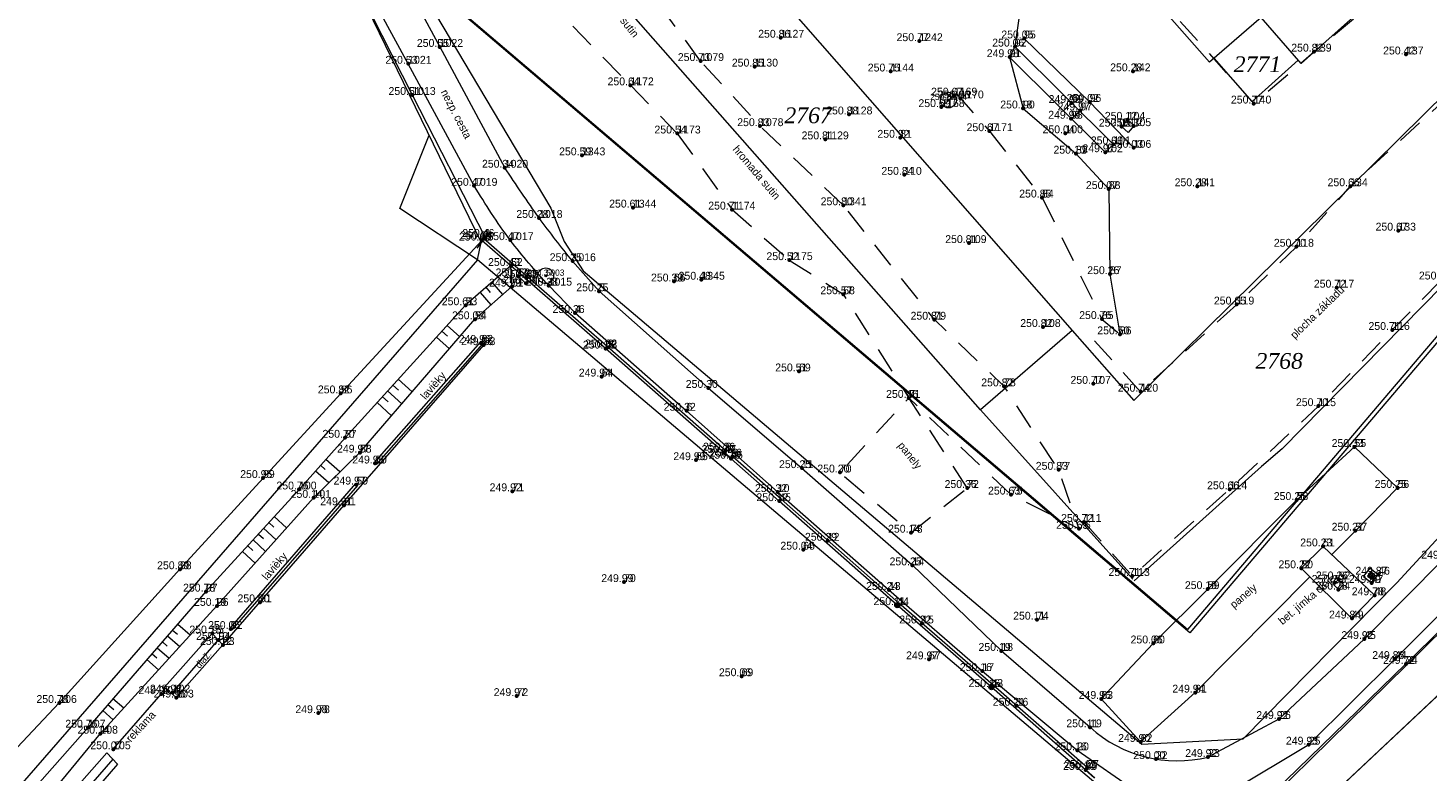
# Model space of a CAD drawing. Header units: metres. Extents: x -610187 to -609588, y -1142834 to -1142325.
# Tile 4 of 10: x -610119 to -609985, y -1142732 to -1142661. Entities that reach past the tile are written whole.
import ezdxf
from ezdxf.enums import TextEntityAlignment as Align

# ---------------------------------------------------------------- set-up
doc = ezdxf.new("R2010")
doc.units = ezdxf.units.M
doc.header["$MEASUREMENT"] = 0
doc.linetypes.add('DGN Style 2', pattern=[4.11183, 2.467098, -1.644732])
doc.layers.add('0_KATASTRÁLNÍ MAPA - PŘEKRESLENÁ_Pero_č.__22', color=7, linetype='Continuous', lineweight=40, true_color=0x730099)
doc.layers.add('0_KATASTRÁLNÍ MAPA - PŘEKRESLENÁ_Pero_č.__32', color=7, linetype='Continuous', lineweight=13, true_color=0x00a8e8)
for name, color, linetype, lineweight in [('0_NÁVRH_tenká_Pero_č.__12', 12, 'Continuous', 15), ('Kresby a obrázky.2D_Pero_č.__7', 7, 'Continuous', 13), ('Vrstva 10', 7, 'Continuous', 0), ('Vrstva 11', 7, 'Continuous', 0), ('Vrstva 12', 7, 'Continuous', 0), ('Vrstva 13', 7, 'Continuous', 0), ('Vrstva 14', 7, 'Continuous', 0), ('Vrstva 15', 7, 'Continuous', 0), ('Vrstva 21', 7, 'Continuous', 0), ('Vrstva 22', 7, 'Continuous', 0), ('Vrstva 23', 7, 'Continuous', 0), ('Vrstva 24', 7, 'Continuous', 0), ('Vrstva 25', 7, 'Continuous', 0), ('Vrstva 40', 7, 'Continuous', 0), ('Vrstva 41', 7, 'Continuous', 0), ('Vrstva 42', 7, 'Continuous', 0), ('Vrstva 5', 7, 'Continuous', 0), ('Vrstva 6', 7, 'Continuous', 0), ('Vrstva 7', 7, 'Continuous', 0), ('Vrstva 8', 7, 'Continuous', 0), ('Vrstva 9', 7, 'Continuous', 0)]:
    doc.layers.add(name, color=color, linetype=linetype, lineweight=lineweight)
doc.styles.add('GENERATED_STYLE_2', font='ANTQUAI.TTF')
doc.styles.add('Style-CS_WORKING', font='CS_WORKING.shx')
doc.styles.add('Style-WORKING', font='WORKING.shx')
doc.styles.add('Styledgn001', font='dgn001.shx')
doc.styles.add('Styledgn003', font='dgn003.shx')
doc.linetypes.add('2.123  PL VP', pattern='A,2.5,[7,dgnlstyle-situace.shx,S=0.005619,R=0,X=0,Y=0],2.5', length=5)
doc.linetypes.add('2.163 PLZ VP', pattern='A,2.5,[1,dgnlstyle-situace.shx,S=0.005556,R=0,X=0,Y=0],2.5', length=5)
doc.linetypes.add('ZA VP', pattern='A,2.5,[10,dgnlstyle-situace.shx,S=0.001984,R=0,X=0,Y=0],2.5', length=5)

# ---------------------------------------------------------------- blocks, each defined once
blk = doc.blocks.new('SLP')
at = {"layer": 'Vrstva 25', "color": 32, "linetype": 'Continuous', "lineweight": 0, "flags": 128}
for points in [[(-0.25, -0.25), (0.25, -0.25), (0.25, 0.25), (-0.25, 0.25), (-0.25, -0.25)], [(-0.15, -0.15), (0.15, -0.15), (0.15, 0.15), (-0.15, 0.15), (-0.15, -0.15)], [(-0.05, -0.05), (0.05, -0.05), (0.05, 0.05), (-0.05, 0.05), (-0.05, -0.05)]]:
    blk.add_lwpolyline(points, close=True, dxfattribs=at)
blk = doc.blocks.new('6.01A')
at = {"layer": 'Vrstva 25', "color": 12, "linetype": 'Continuous', "lineweight": 0}
for radius in [0.25, 0.2, 0.15, 0.1, 0.05]:
    blk.add_circle((0, 0), radius, dxfattribs=at)
blk = doc.blocks.new('1.014')
at = {"layer": 'Vrstva 21', "linetype": 'Continuous'}
h = blk.add_hatch(color=7, dxfattribs=at)
edge = h.paths.add_edge_path()
edge.add_arc((0, 0), 0.1, 0, 360)
at = {"layer": 'Vrstva 21', "color": 7, "linetype": 'Continuous', "lineweight": 0}
for radius in [0.75, 0.1]:
    blk.add_circle((0, 0), radius, dxfattribs=at)
blk = doc.blocks.new('1.015')
at = {"layer": 'Vrstva 21', "linetype": 'Continuous'}
h = blk.add_hatch(color=7, dxfattribs=at)
edge = h.paths.add_edge_path()
edge.add_arc((0, 0), 0.1, 0, 360)
at = {"layer": 'Vrstva 21', "color": 7, "linetype": 'Continuous', "lineweight": 0}
for radius in [0.75, 0.1]:
    blk.add_circle((0, 0), radius, dxfattribs=at)

msp = doc.modelspace()

# ---------------------------------------------------------------- linework, layer by layer
at = {"layer": '0_KATASTRÁLNÍ MAPA - PŘEKRESLENÁ_Pero_č.__32', "linetype": 'Continuous', "flags": 128}
for points in [[(-610076.27, -1142683.18), (-610075.91, -1142681.49), (-610098.19, -1142635.71), (-610105.74, -1142622.96), (-610136.29, -1142571.02)], [(-610105.74, -1142622.96), (-610100.59, -1142619.24), (-610098.73, -1142617.9), (-610087.91, -1142609.91), (-610084.91, -1142607.73), (-610069.13, -1142616.54), (-610039.9, -1142593.46), (-610029.16, -1142593.95), (-610014.8, -1142609.13), (-610008.06, -1142601.6), (-610000.07, -1142611.23), (-609969.13, -1142650.25), (-609971.36, -1142652.35), (-609967.92, -1142657.12), (-609968.51, -1142681.4), (-609968.38, -1142685.54), (-609968.8, -1142694.36), (-609970.01, -1142704.8), (-609978.4, -1142712.97), (-610003.93, -1142738.05), (-610007.41, -1142741.51)], [(-610100.59, -1142619.24), (-610098.99, -1142623.01), (-610093.07, -1142635.25), (-610080.27, -1142659.71), (-610069.28, -1142678.25), (-610067.99, -1142681.44), (-610066.16, -1142684.26), (-610012.8, -1142729.47), (-610003.11, -1142728.96)], [(-610013.66, -1142713.7), (-610028.2, -1142697.52), (-610072.98, -1142646.7), (-610078.01, -1142651.14), (-610087.73, -1142640.06), (-610074.2, -1142627.71), (-610073.54, -1142628.48), (-610072.93, -1142627.95), (-610070.37, -1142630.91), (-610070.85, -1142631.33), (-610019.47, -1142689.95), (-610028.2, -1142697.52)], [(-609995.51, -1142654.9), (-609991.69, -1142659.18), (-609997.58, -1142664.43), (-610001.41, -1142660.03)], [(-609997.85, -1142664.12), (-610002.25, -1142668.08), (-610005.88, -1142663.92)], [(-610019.47, -1142689.95), (-610013.56, -1142696.62), (-609983.63, -1142667.11), (-609974.5, -1142675.94), (-609999.4, -1142701.25), (-610001.37, -1142702.93), (-610013.53, -1142713.85)], [(-610076.27, -1142683.18), (-610083.69, -1142678.28), (-610080.88, -1142671.27)], [(-610003.11, -1142728.96), (-609988.42, -1142714.06), (-609971.33, -1142695.48), (-609968.51, -1142681.4)], [(-610145.41, -1142766.98), (-610143.69, -1142771.46), (-610135.81, -1142778.13), (-610142.29, -1142787.37), (-610104.77, -1142810.07), (-610080.94, -1142821.83), (-610019.89, -1142750.07), (-610017.47, -1142752.21), (-610007.41, -1142741.51), (-610076.27, -1142683.18), (-610124.09, -1142738.11)]]:
    msp.add_lwpolyline(points, dxfattribs=at)
for points in [[(-610028.53, -1142639.13), (-610017.78, -1142629.32), (-609995.51, -1142654.9), (-610006.32, -1142664.31)], [(-609990.37, -1142744.73), (-609997.62, -1142737.11), (-609968.92, -1142710.16), (-609961.75, -1142717.71)]]:
    msp.add_lwpolyline(points, close=True, dxfattribs=at)
at = {"layer": '0_NÁVRH_tenká_Pero_č.__12', "linetype": 'Continuous', "flags": 128}
for points in [[(-610045.63, -1142600.05), (-609972.91, -1142661.95), (-609972.71, -1142661.72), (-609965.1, -1142668.2), (-610008.2, -1142718.84), (-610088.54, -1142650.46)], [(-610045.62, -1142600.19), (-609965.66, -1142668.24), (-610008.44, -1142718.51), (-610088.4, -1142650.45)]]:
    msp.add_lwpolyline(points, close=True, dxfattribs=at)
at = {"layer": 'Kresby a obrázky.2D_Pero_č.__7', "linetype": 'Continuous', "flags": 128}
msp.add_lwpolyline([(-609992.73, -1142717.46), (-609997.56, -1142712.66), (-609995.48, -1142710.57), (-609990.56, -1142715.24)], close=True, dxfattribs=at)
for points in [[(-609991.62, -1142713.44), (-609990.99, -1142712.65)], [(-609990.99, -1142712.65), (-609990.21, -1142713.27)], [(-609990.84, -1142714.06), (-609990.21, -1142713.27)], [(-609991.62, -1142713.44), (-609990.84, -1142714.06)]]:
    msp.add_lwpolyline(points, dxfattribs=at)
at = {"layer": 'Vrstva 10', "color": 254, "linetype": 'Continuous', "lineweight": 0, "flags": 128}
for points in [[(-610024.04, -1142662.04), (-610017.79, -1142668.1), (-610013.57, -1142672.49)], [(-610025.43, -1142663.83), (-610016.29, -1142672.91)], [(-610024.93, -1142662.82), (-610015.52, -1142672.16)], [(-610019.52, -1142668.21), (-610020.27, -1142668.96)], [(-610019.53, -1142669.69), (-610018.73, -1142668.98)], [(-610014.15, -1142669.81), (-610014.73, -1142670.47)], [(-610014.73, -1142670.47), (-610014.11, -1142671.02)], [(-610014.15, -1142669.81), (-610013.53, -1142670.36)], [(-610013.53, -1142670.36), (-610014.11, -1142671.02)], [(-610016.29, -1142672.91), (-610015.52, -1142672.16)], [(-610012.91, -1142729.25), (-610016.67, -1142725.14), (-610011.71, -1142719.84), (-610006.5, -1142714.65), (-609998.01, -1142706.14), (-609992.48, -1142701.07), (-609988.37, -1142704.98)], [(-609988.37, -1142704.98), (-609992.39, -1142709.07), (-609994.65, -1142711.36)], [(-609992.73, -1142717.46), (-609997.56, -1142712.66), (-609995.48, -1142710.57), (-609990.56, -1142715.24), (-609992.73, -1142717.46)], [(-609991.62, -1142713.44), (-609990.99, -1142712.65)], [(-609990.99, -1142712.65), (-609990.21, -1142713.27)], [(-609990.84, -1142714.06), (-609990.21, -1142713.27)], [(-609996.74, -1142713.47), (-610007.7, -1142724.54), (-610012.91, -1142729.25)], [(-609994, -1142713.72), (-609994.49, -1142714.22)], [(-609994.01, -1142714.7), (-609994.49, -1142714.22)], [(-609993.52, -1142714.2), (-609994.01, -1142714.7)], [(-609993.52, -1142714.2), (-609994, -1142713.72)], [(-609991.62, -1142713.44), (-609990.84, -1142714.06)]]:
    msp.add_lwpolyline(points, dxfattribs=at)
at = {"layer": 'Vrstva 11', "color": 254, "linetype": 'Continuous', "lineweight": 0}
for p, q in [((-610076, -1142691.03), (-610075.9, -1142691.12)), ((-610075.8, -1142691.21), (-610075.9, -1142691.12)), ((-610086.15, -1142702.56), (-610086.05, -1142702.65)), ((-610085.95, -1142702.74), (-610086.05, -1142702.65)), ((-610087.94, -1142704.57), (-610087.84, -1142704.66)), ((-610087.74, -1142704.75), (-610087.84, -1142704.66)), ((-610099.95, -1142718.37), (-610099.85, -1142718.46)), ((-610099.75, -1142718.55), (-610099.85, -1142718.46))]:
    msp.add_line(p, q, dxfattribs=at)
at = {"layer": 'Vrstva 11', "color": 254, "linetype": 'Continuous', "lineweight": 0, "flags": 128}
for points in [[(-610076.6, -1142676.12), (-610082.89, -1142664.46), (-610089.73, -1142651.85), (-610095.31, -1142640.91), (-610102.07, -1142627.22), (-610107.1, -1142615.96), (-610109.86, -1142610.17), (-610113.96, -1142602.66)], [(-610104.19, -1142614.71), (-610098.89, -1142625.77), (-610092.26, -1142639.22), (-610086.63, -1142650.35), (-610079.88, -1142662.85), (-610073.66, -1142674.39)], [(-610067.19, -1142683.32), (-610064.65, -1142686.2), (-610054.22, -1142695.43), (-610045.28, -1142703.09), (-610034.72, -1142712.38), (-610026.22, -1142720.55), (-610017.74, -1142727.85)], [(-610069.47, -1142685.66), (-610066.94, -1142688.27), (-610056.3, -1142697.61), (-610047.58, -1142705.38), (-610036.96, -1142714.73), (-610028.03, -1142722.48), (-610018.97, -1142730.05), (-610013.29, -1142733.98)], [(-610076, -1142691.03), (-610086.15, -1142702.56)], [(-610075.8, -1142691.21), (-610085.95, -1142702.74)], [(-610087.94, -1142704.57), (-610099.95, -1142718.37)], [(-610087.74, -1142704.75), (-610099.75, -1142718.55)], [(-610006.47, -1142730.69), (-609999.68, -1142727.06), (-609991.55, -1142719.42), (-609983.92, -1142711.74), (-609976.59, -1142704.24)], [(-610004.22, -1142733.94), (-609996.85, -1142729.51), (-609988.62, -1142721.33), (-609981.17, -1142713.9), (-609973.65, -1142706.47)], [(-610106.17, -1142724.02), (-610101.62, -1142718.89)], [(-610105.48, -1142724.63), (-610101.01, -1142719.5)], [(-610101.62, -1142718.89), (-610100.6, -1142719.99)], [(-610105.05, -1142725.01), (-610106.17, -1142724.02)], [(-610111.08, -1142729.95), (-610106.48, -1142724.68)], [(-610116.22, -1142735.41), (-610111.68, -1142730.28)], [(-610111.68, -1142730.28), (-610110.66, -1142731.38)], [(-610115.53, -1142736.02), (-610111.07, -1142730.89)]]:
    msp.add_lwpolyline(points, dxfattribs=at)
at = {"layer": 'Vrstva 11', "color": 254, "linetype": 'Continuous', "lineweight": 0}
msp.add_arc((-610009.45, -1142718.73), 12.33, 227.7304, 283.9819, dxfattribs=at)
for points, knots in [([(-610067.19, -1142683.32), (-610068.27, -1142681.96), (-610070.56, -1142679.08), (-610072.59, -1142676.01), (-610073.66, -1142674.39)], [0, 0, 0, 0, 0.473028, 1, 1, 1, 1]), ([(-610069.47, -1142685.66), (-610070.74, -1142684.24), (-610073.39, -1142681.27), (-610075.5, -1142677.89), (-610076.6, -1142676.12)], [0, 0, 0, 0, 0.477608, 1, 1, 1, 1])]:
    msp.add_open_spline(points, degree=3, knots=knots, dxfattribs=at)
at = {"layer": 'Vrstva 11', "color": 2, "linetype": 'Continuous', "lineweight": 53}
for p in [(-610047.29, -1142661.97), (-610034.05, -1142662.3), (-610024.04, -1142662.04), (-610079.88, -1142662.85), (-610025.43, -1142663.83), (-610024.93, -1142662.82), (-609996.34, -1142663.3), (-609987.56, -1142663.57), (-610082.89, -1142664.46), (-610054.95, -1142664.2), (-610049.79, -1142664.73), (-610036.8, -1142665.2), (-610013.64, -1142665.18), (-610061.66, -1142666.52), (-610082.5, -1142667.44), (-610030.75, -1142667.5), (-610030.13, -1142667.77), (-610031.96, -1142668.6), (-610024.14, -1142668.73), (-610019.52, -1142668.21), (-610018.66, -1142668.92), (-610017.79, -1142668.1), (-610002.1, -1142668.26), (-610049.27, -1142670.42), (-610040.77, -1142669.3), (-610019.56, -1142669.71), (-610014.73, -1142670.47), (-610014.15, -1142669.81), (-610013.58, -1142670.42), (-610057.18, -1142671.12), (-610043.03, -1142671.68), (-610035.88, -1142671.53), (-610027.36, -1142670.9), (-610020.1, -1142671.1), (-610066.29, -1142673.21), (-610019.09, -1142673.05), (-610016.29, -1142672.91), (-610015.52, -1142672.16), (-610013.57, -1142672.49), (-610073.66, -1142674.39), (-610035.5, -1142675.07), (-610076.6, -1142676.12), (-610022.33, -1142677.24), (-610015.96, -1142676.43), (-610007.48, -1142676.16), (-609992.89, -1142676.16), (-610061.42, -1142678.2), (-610051.95, -1142678.39), (-610041.33, -1142677.98), (-610070.38, -1142679.19), (-610075.75, -1142681.21), (-610075.56, -1142681), (-609988.28, -1142680.4), (-610075.86, -1142681.35), (-610073.15, -1142681.31), (-610029.31, -1142681.59), (-609998.03, -1142681.94), (-610073.08, -1142683.78), (-610067.19, -1142683.32), (-610046.48, -1142683.22), (-610072.36, -1142684.77), (-610071.6, -1142684.92), (-610057.51, -1142685.26), (-610054.87, -1142685.09), (-610015.85, -1142684.56), (-610072.98, -1142685.75), (-610071.64, -1142685.44), (-610069.47, -1142685.66), (-610064.65, -1142686.2), (-610041.33, -1142686.48), (-609994.18, -1142685.85), (-610077.41, -1142687.53), (-610003.73, -1142687.46), (-610076.52, -1142688.87), (-610066.94, -1142688.27), (-610032.62, -1142688.91), (-610016.62, -1142688.85), (-610022.23, -1142689.61), (-610014.9, -1142690.31), (-609988.87, -1142689.89), (-610075.9, -1142691.12), (-610075.68, -1142691.34), (-610064.04, -1142691.67), (-610063.82, -1142691.56), (-610064.41, -1142694.34), (-610045.55, -1142693.85), (-610089.34, -1142695.95), (-610054.22, -1142695.43), (-610025.96, -1142695.28), (-610017.43, -1142695.04), (-610012.91, -1142695.79), (-610035.07, -1142696.38), (-609995.92, -1142697.17), (-610056.3, -1142697.61), (-610088.93, -1142700.19), (-609992.48, -1142701.07), (-610087.51, -1142701.61), (-610086.05, -1142702.65), (-610055.38, -1142702.33), (-610052.68, -1142701.65), (-610052.56, -1142701.42), (-610052.04, -1142702.19), (-610051.92, -1142701.99), (-610045.28, -1142703.09), (-610041.65, -1142703.51), (-610020.75, -1142703.25), (-610096.76, -1142704.04), (-610093.32, -1142705.13), (-610087.84, -1142704.66), (-610072.93, -1142705.3), (-610029.48, -1142704.99), (-610004.4, -1142705.11), (-609988.37, -1142704.98), (-610091.94, -1142705.93), (-610089.02, -1142706.64), (-610047.58, -1142705.38), (-610047.44, -1142706.25), (-610025.31, -1142705.62), (-609998.01, -1142706.14), (-610034.86, -1142709.26), (-610018.8, -1142708.89), (-610018.33, -1142708.23), (-609992.39, -1142709.07), (-610042.8, -1142710.03), (-609995.48, -1142710.57), (-610045.15, -1142710.88), (-610104.7, -1142712.75), (-610034.72, -1142712.38), (-609997.56, -1142712.66), (-609990.21, -1142713.27), (-610062.26, -1142713.98), (-610013.71, -1142713.4), (-610006.5, -1142714.65), (-609994.38, -1142714.05), (-609994.01, -1142714.7), (-609994, -1142713.72), (-609990.84, -1142714.06), (-610102.22, -1142714.89), (-610097.05, -1142715.91), (-610036.96, -1142714.73), (-609990.56, -1142715.24), (-610101.17, -1142716.25), (-610036.16, -1142716.18), (-610099.85, -1142718.46), (-610033.79, -1142717.93), (-610022.82, -1142717.57), (-609992.73, -1142717.46), (-610101.62, -1142718.89), (-610101.01, -1142719.5), (-610100.6, -1142719.99), (-610011.71, -1142719.84), (-609991.55, -1142719.42), (-610033.14, -1142721.36), (-610026.22, -1142720.55), (-609988.62, -1142721.33), (-610028.03, -1142722.48), (-609987.57, -1142721.8), (-610051.04, -1142722.97), (-610027.17, -1142724.01), (-610106.48, -1142724.68), (-610105.39, -1142724.53), (-610105.05, -1142725.01), (-610072.54, -1142724.87), (-610016.67, -1142725.14), (-610007.7, -1142724.54), (-610116.23, -1142725.53), (-610091.49, -1142726.5), (-610024.76, -1142725.79), (-610113.49, -1142727.89), (-610017.74, -1142727.85), (-609999.68, -1142727.06), (-610112.3, -1142728.46), (-610012.91, -1142729.25), (-610111.08, -1142729.95), (-610018.97, -1142730.05), (-610006.47, -1142730.69), (-609996.85, -1142729.51), (-610018.17, -1142731.92), (-610018.03, -1142731.74), (-610011.46, -1142730.89)]:
    msp.add_point(p, dxfattribs=at)
at = {"layer": 'Vrstva 14', "color": 30, "linetype": 'Continuous', "lineweight": 0, "flags": 128}
for points in [[(-610026.17, -1142658.13), (-610024.51, -1142659.9), (-610024.93, -1142662.82), (-610025.43, -1142663.83), (-610024.14, -1142668.73), (-610019.09, -1142673.05), (-610015.96, -1142676.43), (-610015.85, -1142684.56), (-610014.9, -1142690.31)], [(-610126.64, -1142746.36), (-610122.87, -1142742.58), (-610122.75, -1142742.16), (-610121.15, -1142739.22), (-610112.3, -1142728.46), (-610101.17, -1142716.25), (-610091.94, -1142705.93), (-610087.51, -1142701.61), (-610076.52, -1142688.87), (-610072.98, -1142685.75)]]:
    msp.add_lwpolyline(points, dxfattribs=at)
at = {"layer": 'Vrstva 15', "color": 4, "linetype": 'Continuous', "lineweight": 0}
for p, q in [((-610074.97, -1142687.5), (-610076, -1142686.31)), ((-610075.02, -1142686.31), (-610075.44, -1142685.82)), ((-610073.85, -1142686.51), (-610074.87, -1142685.33)), ((-610078.95, -1142691.69), (-610080.18, -1142690.57)), ((-610079.15, -1142690.5), (-610079.67, -1142690.02)), ((-610077.97, -1142690.55), (-610079.17, -1142689.46)), ((-610083.85, -1142694.61), (-610082.52, -1142695.82)), ((-610084.86, -1142695.72), (-610083.5, -1142696.96)), ((-610084.35, -1142695.16), (-610083.82, -1142695.65)), ((-610085.87, -1142696.83), (-610084.48, -1142698.09)), ((-610085.36, -1142696.27), (-610084.81, -1142696.77)), ((-610089.41, -1142703.46), (-610090.77, -1142702.26)), ((-610090.49, -1142704.51), (-610091.76, -1142703.38)), ((-610090.82, -1142703.21), (-610091.26, -1142702.82)), ((-610095.69, -1142707.73), (-610094.52, -1142708.81)), ((-610096.71, -1142708.84), (-610095.52, -1142709.93)), ((-610096.2, -1142708.29), (-610095.73, -1142708.72)), ((-610098.22, -1142710.51), (-610097.74, -1142710.95)), ((-610097.72, -1142709.95), (-610096.52, -1142711.05)), ((-610097.21, -1142709.4), (-610096.73, -1142709.83)), ((-610098.73, -1142711.06), (-610097.52, -1142712.16)), ((-610105.4, -1142718.56), (-610104.93, -1142718.97)), ((-610104.91, -1142717.99), (-610103.71, -1142719.03)), ((-610106.38, -1142719.69), (-610105.92, -1142720.09)), ((-610105.89, -1142719.13), (-610104.72, -1142720.14)), ((-610107.86, -1142721.39), (-610106.74, -1142722.36)), ((-610107.37, -1142720.83), (-610106.91, -1142721.22)), ((-610106.87, -1142720.26), (-610105.73, -1142721.25)), ((-610110.07, -1142726.02), (-610111.1, -1142725.13)), ((-610111.08, -1142727.13), (-610112.08, -1142726.26)), ((-610111.01, -1142726.19), (-610111.59, -1142725.7))]:
    msp.add_line(p, q, dxfattribs=at)
at = {"layer": 'Vrstva 23', "color": 132, "linetype": 'DGN Style 2', "lineweight": 0}
for p, q in [((-610054.95, -1142664.2), (-610059.98, -1142657.37)), ((-610067.16, -1142660.87), (-610061.66, -1142666.52)), ((-610061.66, -1142666.52), (-610057.18, -1142671.12)), ((-610057.18, -1142671.12), (-610051.95, -1142678.39)), ((-610051.95, -1142678.39), (-610046.48, -1142683.22))]:
    msp.add_line(p, q, dxfattribs=at)
at = {"layer": 'Vrstva 23', "color": 132, "linetype": 'DGN Style 2', "lineweight": 0, "flags": 128}
for points in [[(-610041.33, -1142677.98), (-610049.27, -1142670.42), (-610054.95, -1142664.2)], [(-610046.48, -1142683.22), (-610041.33, -1142686.48), (-610035.07, -1142696.38), (-610025.31, -1142705.62), (-610018.8, -1142708.89), (-610020.75, -1142703.25), (-610025.96, -1142695.28), (-610032.62, -1142688.91), (-610041.33, -1142677.98)]]:
    msp.add_lwpolyline(points, dxfattribs=at)
at = {"layer": 'Vrstva 24', "color": 12, "linetype": 'Continuous', "lineweight": 0}
for p, q in [((-610072.17, -1142684.57), (-610072.36, -1142684.77)), ((-610071.43, -1142685.22), (-610071.64, -1142685.44))]:
    msp.add_line(p, q, dxfattribs=at)
at = {"layer": 'Vrstva 24', "color": 12, "linetype": 'Continuous', "lineweight": 0, "flags": 128}
msp.add_lwpolyline([(-610072.36, -1142684.77), (-610071.64, -1142685.44)], dxfattribs=at)
at = {"layer": 'Vrstva 5', "color": 7, "linetype": 'DGN Style 2', "lineweight": 13}
for p, q in [((-610031.96, -1142668.6), (-610030.54, -1142667.31)), ((-610030.54, -1142667.31), (-610027.36, -1142670.9))]:
    msp.add_line(p, q, dxfattribs=at)
at = {"layer": 'Vrstva 5', "color": 7, "linetype": 'DGN Style 2', "lineweight": 13, "flags": 128}
for points in [[(-610028.29, -1142638.94), (-610022.98, -1142644.81), (-610017.09, -1142651.54), (-610009.96, -1142659.47), (-610002.1, -1142668.26), (-609996.34, -1142663.3), (-609991.25, -1142659.06), (-609999.78, -1142649.26), (-610004.22, -1142644.35)], [(-609983.23, -1142667.35), (-609992.89, -1142676.16), (-609998.03, -1142681.94), (-610003.73, -1142687.46), (-610012.91, -1142695.79)], [(-610027.36, -1142670.9), (-610022.33, -1142677.24), (-610016.62, -1142688.85), (-610014.9, -1142690.31)], [(-610018.33, -1142708.23), (-610013.71, -1142713.4), (-610004.4, -1142705.11), (-609995.92, -1142697.17), (-609988.87, -1142689.89), (-609984.14, -1142685.07), (-609974.98, -1142675.77)], [(-610012.91, -1142695.79), (-610017.51, -1142690.72)], [(-610029.48, -1142704.99), (-610035.07, -1142696.38), (-610041.65, -1142703.51), (-610034.86, -1142709.26), (-610029.48, -1142704.99)]]:
    msp.add_lwpolyline(points, dxfattribs=at)
at = {"layer": 'Vrstva 5', "color": 5, "linetype": 'Continuous', "lineweight": 0, "flags": 128}
msp.add_lwpolyline([(-609997.52, -1142737.02), (-609968.94, -1142710.17)], dxfattribs=at)
at = {"layer": 'Vrstva 6', "color": 14, "linetype": 'Continuous', "lineweight": 30, "flags": 128}
msp.add_lwpolyline([(-610018.17, -1142731.92), (-610017.32, -1142732.68)], dxfattribs=at)
at = {"layer": 'Vrstva 7', "color": 62, "linetype": 'Continuous', "lineweight": 0}
for p, q in [((-610075.7, -1142681.16), (-610075.86, -1142681.35)), ((-610018, -1142731.73), (-610018.17, -1142731.92))]:
    msp.add_line(p, q, dxfattribs=at)
at = {"layer": 'Vrstva 7', "color": 6, "linetype": '2.123  PL VP', "lineweight": 0, "flags": 128}
for points in [[(-610114.97, -1142603.9), (-610113.05, -1142607.29), (-610106.06, -1142621.25), (-610098.67, -1142635.81), (-610091.22, -1142650.31), (-610082.5, -1142667.44), (-610075.55, -1142681.05), (-610076.32, -1142682.08)], [(-610075.86, -1142681.35), (-610089.34, -1142695.95), (-610096.76, -1142704.04), (-610104.7, -1142712.75), (-610116.23, -1142725.53), (-610127.79, -1142737.79)]]:
    msp.add_lwpolyline(points, dxfattribs=at)
at = {"layer": 'Vrstva 7', "color": 5, "linetype": 'Continuous', "lineweight": 0, "flags": 128}
for points in [[(-610052.51, -1142701.46), (-610063.88, -1142691.48), (-610072.92, -1142683.59), (-610075.7, -1142681.16)], [(-610052.51, -1142701.46), (-610052.68, -1142701.65)], [(-610051.87, -1142702), (-610052.04, -1142702.19)], [(-610018, -1142731.73), (-610027.01, -1142723.82), (-610036, -1142715.99), (-610047.27, -1142706.06), (-610051.87, -1142702)]]:
    msp.add_lwpolyline(points, dxfattribs=at)
at = {"layer": 'Vrstva 7', "color": 62, "linetype": '2.163 PLZ VP', "lineweight": 0, "flags": 128}
for points in [[(-610052.68, -1142701.65), (-610064.04, -1142691.67), (-610073.08, -1142683.78), (-610075.86, -1142681.35)], [(-610018.17, -1142731.92), (-610027.17, -1142724.01), (-610036.16, -1142716.18), (-610047.44, -1142706.25), (-610052.04, -1142702.19)]]:
    msp.add_lwpolyline(points, dxfattribs=at)
at = {"layer": 'Vrstva 7', "color": 6, "linetype": 'Continuous', "lineweight": 0, "flags": 128}
msp.add_lwpolyline([(-610072.98, -1142685.75), (-610073.08, -1142683.78), (-610077.41, -1142687.53), (-610088.93, -1142700.19), (-610093.32, -1142705.13), (-610102.22, -1142714.89), (-610113.49, -1142727.89), (-610123.97, -1142739.73), (-610125.63, -1142738.31), (-610126.21, -1142736.11)], dxfattribs=at)
at = {"layer": 'Vrstva 7', "color": 9, "linetype": '2.123  PL VP', "lineweight": 0, "flags": 128}
msp.add_lwpolyline([(-610002.41, -1142735.84), (-610000.18, -1142734.06), (-609987.57, -1142721.8), (-609979.12, -1142713.58), (-609974.5, -1142708.95), (-609968.02, -1142702.58)], dxfattribs=at)
at = {"layer": 'Vrstva 8', "color": 14, "linetype": 'Continuous', "lineweight": 30}
msp.add_line((-610052.68, -1142701.65), (-610052.04, -1142702.19), dxfattribs=at)
at = {"layer": 'Vrstva 9', "color": 253, "linetype": 'ZA VP', "lineweight": 0, "flags": 128}
for points in [[(-610105.05, -1142725.01), (-610100.6, -1142719.99), (-610089.02, -1142706.64), (-610075.68, -1142691.34)], [(-610110.66, -1142731.38), (-610126.12, -1142749.23)]]:
    msp.add_lwpolyline(points, dxfattribs=at)

# ---------------------------------------------------------------- block references
at = {"color": 7, "linetype": 'Continuous', "lineweight": 0}
for name, p in [('1.015', (-610031.27, -1142667.93)), ('1.014', (-610069.75, -1142684.72))]:
    msp.add_blockref(name, p, dxfattribs=at)
at = {"layer": 'Vrstva 25', "color": 32, "linetype": 'Continuous', "lineweight": 0, "xscale": 0.9999993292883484, "yscale": 0.9999993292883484, "zscale": 0.9999993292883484, "rotation": 54.20309428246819}
msp.add_blockref('SLP', (-609990.89, -1142713.36), dxfattribs=at)
at = {"layer": 'Vrstva 25', "color": 12, "linetype": 'Continuous', "lineweight": 0}
for p in [(-610036.16, -1142716.18), (-610027.17, -1142724.01)]:
    msp.add_blockref('6.01A', p, dxfattribs=at)

# ---------------------------------------------------------------- texts
at = {"layer": '0_KATASTRÁLNÍ MAPA - PŘEKRESLENÁ_Pero_č.__22', "linetype": 'Continuous', "char_height": 1.5, "attachment_point": 1, "style": 'GENERATED_STYLE_2'}
for s, insert in [('\\A1;{\\fBook Antiqua|b0|i1|c238|p18;2771}', (-610004.02, -1142663.76)), ('\\A1;{\\fBook Antiqua|b0|i1|c238|p18;2767}', (-610046.95, -1142668.64)), ('\\A1;{\\fBook Antiqua|b0|i1|c238|p18;2768}', (-610001.94, -1142692.1))]:
    msp.add_mtext(s, dxfattribs=dict(at, insert=insert))
at = {"layer": 'Vrstva 12', "color": 4, "linetype": 'Continuous', "lineweight": 0, "true_color": 0x00f0f0, "style": 'Styledgn003'}
for s, p in [('250.55 ', (-610080.39, -1142662.85)), ('250.86 ', (-610047.78, -1142661.97)), ('250.77 ', (-610034.56, -1142662.3)), ('250.06 ', (-610025.42, -1142662.82)), ('250.05 ', (-610024.55, -1142662.04)), ('250.82 ', (-609996.85, -1142663.3)), ('250.53 ', (-610083.4, -1142664.46)), ('250.73 ', (-610055.46, -1142664.2)), ('249.98 ', (-610025.94, -1142663.83)), ('250.42 ', (-609988.07, -1142663.57)), ('250.85 ', (-610050.3, -1142664.73)), ('250.75 ', (-610037.31, -1142665.2)), ('250.28 ', (-610014.15, -1142665.18)), ('250.64 ', (-610062.17, -1142666.52)), ('250.51 ', (-610083.1, -1142667.44)), ('250.69 ', (-610032.47, -1142668.6)), ('250.67 ', (-610031.26, -1142667.5)), ('250.66 ', (-610030.62, -1142667.77)), ('249.99 ', (-610020.03, -1142668.21)), ('250.02 ', (-610018.3, -1142668.1)), ('250.77 ', (-610002.61, -1142668.26)), ('250.88 ', (-610041.28, -1142669.3)), ('250.18 ', (-610024.65, -1142668.73)), ('249.99 ', (-610020.07, -1142669.71)), ('249.97 ', (-610019.17, -1142668.92)), ('250.12 ', (-610014.66, -1142669.81)), ('250.54 ', (-610057.69, -1142671.12)), ('250.83 ', (-610049.78, -1142670.42)), ('250.67 ', (-610027.87, -1142670.9)), ('250.04 ', (-610020.61, -1142671.1)), ('250.05 ', (-610015.24, -1142670.47)), ('250.12 ', (-610014.09, -1142670.42)), ('250.81 ', (-610043.63, -1142671.68)), ('250.92 ', (-610036.39, -1142671.53)), ('250.00 ', (-610016, -1142672.16)), ('250.03 ', (-610014.08, -1142672.49)), ('250.59 ', (-610066.8, -1142673.21)), ('250.10 ', (-610019.57, -1142673.05)), ('249.97 ', (-610016.8, -1142672.91)), ('250.34 ', (-610074.17, -1142674.39)), ('250.84 ', (-610036.01, -1142675.07)), ('250.47 ', (-610077.11, -1142676.12)), ('250.07 ', (-610016.47, -1142676.43)), ('250.28 ', (-610007.99, -1142676.16)), ('250.66 ', (-609993.38, -1142676.16)), ('250.80 ', (-610041.81, -1142677.98)), ('250.85 ', (-610022.84, -1142677.24)), ('250.28 ', (-610070.89, -1142679.19)), ('250.61 ', (-610062.02, -1142678.2)), ('250.71 ', (-610052.55, -1142678.39)), ('250.67 ', (-609988.79, -1142680.4)), ('250.65 ', (-610076.37, -1142681.35)), ('250.54 ', (-610076.26, -1142681.21)), ('250.46 ', (-610076.05, -1142681)), ('250.47 ', (-610073.66, -1142681.31)), ('250.81 ', (-610029.91, -1142681.59)), ('250.70 ', (-609998.51, -1142681.94)), ('250.25 ', (-610067.7, -1142683.32)), ('250.52 ', (-610046.99, -1142683.22)), ('250.43 ', (-610073.59, -1142683.78)), ('250.26 ', (-610016.34, -1142684.56)), ('249.99 ', (-610073.49, -1142685.75)), ('250.23 ', (-610072.87, -1142684.77)), ('250.19 ', (-610072.15, -1142685.44)), ('250.30 ', (-610072.08, -1142684.92)), ('250.38 ', (-610069.98, -1142685.66)), ('250.39 ', (-610058.02, -1142685.26)), ('250.48 ', (-610055.38, -1142685.09)), ('250.72 ', (-609994.69, -1142685.85)), ('250.63 ', (-609984.65, -1142685.07)), ('250.25 ', (-610065.16, -1142686.2)), ('250.57 ', (-610041.84, -1142686.48)), ('250.61 ', (-610078.01, -1142687.53)), ('250.36 ', (-610067.43, -1142688.27)), ('250.65 ', (-610004.24, -1142687.46)), ('250.03 ', (-610077.03, -1142688.87)), ('250.81 ', (-610033.22, -1142688.91)), ('250.82 ', (-610022.74, -1142689.61)), ('250.76 ', (-610017.11, -1142688.85)), ('250.71 ', (-609989.47, -1142689.89)), ('249.96 ', (-610076.39, -1142691.12)), ('249.96 ', (-610076.17, -1142691.34)), ('250.50 ', (-610015.38, -1142690.31)), ('250.16 ', (-610064.53, -1142691.67)), ('250.32 ', (-610064.33, -1142691.56)), ('250.51 ', (-610046.15, -1142693.85)), ('249.94 ', (-610064.92, -1142694.34)), ('250.82 ', (-610026.47, -1142695.28)), ('250.77 ', (-610017.94, -1142695.04)), ('250.82 ', (-610089.85, -1142695.95)), ('250.30 ', (-610054.7, -1142695.43)), ('250.46 ', (-610035.56, -1142696.38)), ('250.74 ', (-610013.42, -1142695.79)), ('250.32 ', (-610056.81, -1142697.61)), ('250.70 ', (-609996.4, -1142697.17)), ('250.70 ', (-610089.41, -1142700.19)), ('249.97 ', (-610088.02, -1142701.61)), ('250.08 ', (-610053.19, -1142701.65)), ('250.26 ', (-610053.05, -1142701.42)), ('250.26 ', (-610052.41, -1142701.99)), ('250.33 ', (-609992.99, -1142701.07)), ('249.95 ', (-610086.56, -1142702.65)), ('249.99 ', (-610055.89, -1142702.33)), ('250.10 ', (-610052.52, -1142702.19)), ('250.25 ', (-610045.79, -1142703.09)), ('250.83 ', (-610021.26, -1142703.25)), ('250.95 ', (-610097.27, -1142704.04)), ('249.97 ', (-610088.35, -1142704.66)), ('250.20 ', (-610042.13, -1142703.51)), ('250.76 ', (-610093.81, -1142705.13)), ('250.14 ', (-610092.45, -1142705.93)), ('249.92 ', (-610073.44, -1142705.3)), ('250.32 ', (-610048.09, -1142705.38)), ('250.36 ', (-610029.97, -1142704.99)), ('250.63 ', (-610025.82, -1142705.62)), ('250.66 ', (-610004.89, -1142705.11)), ('250.25 ', (-609988.88, -1142704.98)), ('249.91 ', (-610089.62, -1142706.64)), ('250.12 ', (-610047.95, -1142706.25)), ('250.25 ', (-609998.52, -1142706.14)), ('250.72 ', (-610018.84, -1142708.23)), ('250.29 ', (-610043.31, -1142710.03)), ('250.14 ', (-610035.37, -1142709.26)), ('250.63 ', (-610019.31, -1142708.89)), ('250.21 ', (-609992.99, -1142709.07)), ('250.04 ', (-610045.66, -1142710.88)), ('250.23 ', (-609995.99, -1142710.57)), ('250.89 ', (-610105.21, -1142712.75)), ('250.25 ', (-610035.23, -1142712.38)), ('250.22 ', (-609998.07, -1142712.66)), ('249.92 ', (-609984.43, -1142711.74)), ('249.99 ', (-610062.77, -1142713.98)), ('250.71 ', (-610014.31, -1142713.4)), ('250.29 ', (-609994.89, -1142714.05)), ('250.26 ', (-609994.49, -1142713.72)), ('249.89 ', (-609991.35, -1142714.06)), ('249.87 ', (-609990.72, -1142713.27)), ('250.78 ', (-610102.73, -1142714.89)), ('250.24 ', (-610037.47, -1142714.73)), ('250.19 ', (-610007.01, -1142714.65)), ('250.28 ', (-609994.52, -1142714.7)), ('249.78 ', (-609991.07, -1142715.24)), ('250.19 ', (-610101.68, -1142716.25)), ('250.00 ', (-610097.53, -1142715.91)), ('250.11 ', (-610036.76, -1142716.18)), ('250.22 ', (-610034.3, -1142717.93)), ('250.11 ', (-610023.42, -1142717.57)), ('249.84 ', (-609993.24, -1142717.46)), ('250.15 ', (-610102.13, -1142718.89)), ('250.06 ', (-610100.34, -1142718.46)), ('249.92 ', (-609992.06, -1142719.42)), ('250.10 ', (-610101.49, -1142719.5)), ('250.12 ', (-610101.11, -1142719.99)), ('250.19 ', (-610026.73, -1142720.55)), ('250.06 ', (-610012.2, -1142719.84)), ('249.97 ', (-610033.65, -1142721.36)), ('249.86 ', (-609989.11, -1142721.33)), ('249.72 ', (-609988.08, -1142721.8)), ('250.06 ', (-610051.53, -1142722.97)), ('250.16 ', (-610028.52, -1142722.48)), ('249.97 ', (-610106.99, -1142724.68)), ('249.98 ', (-610105.9, -1142724.53)), ('250.15 ', (-610027.68, -1142724.01)), ('249.94 ', (-610008.21, -1142724.54)), ('250.78 ', (-610116.74, -1142725.53)), ('249.96 ', (-610105.54, -1142725.01)), ('249.97 ', (-610073.05, -1142724.87)), ('250.21 ', (-610025.36, -1142725.79)), ('249.96 ', (-610017.16, -1142725.14)), ('249.98 ', (-610092, -1142726.5)), ('249.92 ', (-610000.19, -1142727.06)), ('250.76 ', (-610113.98, -1142727.89)), ('250.14 ', (-610112.81, -1142728.46)), ('250.11 ', (-610018.34, -1142727.85)), ('250.07 ', (-610111.59, -1142729.95)), ('250.16 ', (-610019.46, -1142730.05)), ('249.90 ', (-610013.39, -1142729.25)), ('249.93 ', (-609997.36, -1142729.51)), ('250.00 ', (-610011.94, -1142730.89)), ('249.92 ', (-610006.98, -1142730.69)), ('250.10 ', (-610018.65, -1142731.92)), ('250.12 ', (-610018.54, -1142731.74))]:
    msp.add_text(s, height=0.75, dxfattribs=at).set_placement(p, align=Align.CENTER)
at = {"layer": 'Vrstva 13', "color": 7, "linetype": 'Continuous', "lineweight": 0}
for s, style, p in [('1022', 'Styledgn003', (-610079.88, -1142662.85)), ('1127', 'Styledgn003', (-610047.29, -1142661.97)), ('1242', 'Styledgn003', (-610034.05, -1142662.3)), ('92', 'Styledgn003', (-610024.93, -1142662.82)), ('95', 'Styledgn003', (-610024.04, -1142662.04)), ('139', 'Styledgn003', (-609996.34, -1142663.3)), ('1021', 'Styledgn003', (-610082.89, -1142664.46)), ('1079', 'Styledgn003', (-610054.95, -1142664.2)), ('91', 'Styledgn003', (-610025.43, -1142663.83)), ('137', 'Styledgn003', (-609987.56, -1142663.57)), ('1130', 'Styledgn003', (-610049.79, -1142664.73)), ('1144', 'Styledgn003', (-610036.8, -1142665.2)), ('142', 'Styledgn003', (-610013.64, -1142665.18)), ('1172', 'Styledgn003', (-610061.66, -1142666.52)), ('1013', 'Styledgn003', (-610082.5, -1142667.44)), ('1168', 'Styledgn003', (-610031.96, -1142668.6)), ('1169', 'Styledgn003', (-610030.75, -1142667.5)), ('1170', 'Styledgn003', (-610030.13, -1142667.77)), ('99', 'Styledgn003', (-610019.52, -1142668.21)), ('96', 'Styledgn003', (-610017.79, -1142668.1)), ('140', 'Styledgn003', (-610002.1, -1142668.26)), ('1128', 'Styledgn003', (-610040.77, -1142669.3)), ('90', 'Styledgn003', (-610024.14, -1142668.73)), ('98', 'Styledgn003', (-610019.56, -1142669.71)), ('97', 'Styledgn003', (-610018.66, -1142668.92)), ('104', 'Styledgn003', (-610014.15, -1142669.81)), ('1173', 'Styledgn003', (-610057.18, -1142671.12)), ('1078', 'Styledgn003', (-610049.27, -1142670.42)), ('1171', 'Styledgn003', (-610027.36, -1142670.9)), ('100', 'Styledgn003', (-610020.1, -1142671.1)), ('103', 'Styledgn003', (-610014.73, -1142670.47)), ('105', 'Styledgn003', (-610013.58, -1142670.42)), ('1129', 'Styledgn003', (-610043.03, -1142671.68)), ('81', 'Styledgn003', (-610035.88, -1142671.53)), ('101', 'Styledgn003', (-610015.52, -1142672.16)), ('106', 'Styledgn003', (-610013.57, -1142672.49)), ('1343', 'Styledgn003', (-610066.29, -1142673.21)), ('89', 'Styledgn003', (-610019.09, -1142673.05)), ('102', 'Styledgn003', (-610016.29, -1142672.91)), ('1020', 'Styledgn003', (-610073.66, -1142674.39)), ('110', 'Styledgn003', (-610035.5, -1142675.07)), ('1019', 'Styledgn003', (-610076.6, -1142676.12)), ('88', 'Styledgn003', (-610015.96, -1142676.43)), ('141', 'Styledgn003', (-610007.48, -1142676.16)), ('134', 'Styledgn003', (-609992.89, -1142676.16)), ('1341', 'Styledgn003', (-610041.33, -1142677.98)), ('84', 'Styledgn003', (-610022.33, -1142677.24)), ('1018', 'Styledgn003', (-610070.38, -1142679.19)), ('1344', 'Styledgn003', (-610061.42, -1142678.2)), ('1174', 'Styledgn003', (-610051.95, -1142678.39)), ('133', 'Styledgn003', (-609988.28, -1142680.4)), ('55', 'Styledgn001', (-610075.86, -1142681.35)), ('2', 'Styledgn003', (-610075.75, -1142681.21)), ('1', 'Styledgn003', (-610075.56, -1142681)), ('1017', 'Styledgn003', (-610073.15, -1142681.31)), ('109', 'Styledgn003', (-610029.31, -1142681.59)), ('118', 'Styledgn003', (-609998.03, -1142681.94)), ('1016', 'Styledgn003', (-610067.19, -1142683.32)), ('1175', 'Styledgn003', (-610046.48, -1142683.22)), ('52', 'Styledgn001', (-610073.08, -1142683.78)), ('87', 'Styledgn003', (-610015.85, -1142684.56)), ('51', 'Styledgn001', (-610072.98, -1142685.75)), ('50', 'Styledgn001', (-610072.36, -1142684.77)), ('49', 'Styledgn001', (-610071.64, -1142685.44)), ('65', 'Styledgn003', (-610071.6, -1142684.92)), ('1015', 'Styledgn003', (-610069.47, -1142685.66)), ('66', 'Styledgn003', (-610057.51, -1142685.26)), ('1345', 'Styledgn003', (-610054.87, -1142685.09)), ('117', 'Styledgn003', (-609994.18, -1142685.85)), ('5', 'Styledgn003', (-610064.65, -1142686.2)), ('68', 'Styledgn003', (-610041.33, -1142686.48)), ('53', 'Styledgn001', (-610077.41, -1142687.53)), ('4', 'Styledgn003', (-610066.94, -1142688.27)), ('119', 'Styledgn003', (-610003.73, -1142687.46)), ('54', 'Styledgn001', (-610076.52, -1142688.87)), ('79', 'Styledgn003', (-610032.62, -1142688.91)), ('108', 'Styledgn003', (-610022.23, -1142689.61)), ('85', 'Styledgn003', (-610016.62, -1142688.85)), ('116', 'Styledgn003', (-609988.87, -1142689.89)), ('62', 'Styledgn001', (-610075.9, -1142691.12)), ('63', 'Styledgn001', (-610075.68, -1142691.34)), ('86', 'Styledgn003', (-610014.9, -1142690.31)), ('48', 'Styledgn001', (-610064.04, -1142691.67)), ('3', 'Styledgn003', (-610063.82, -1142691.56)), ('69', 'Styledgn003', (-610045.55, -1142693.85)), ('64', 'Styledgn001', (-610064.41, -1142694.34)), ('78', 'Styledgn003', (-610025.96, -1142695.28)), ('107', 'Styledgn003', (-610017.43, -1142695.04)), ('56', 'Styledgn001', (-610089.34, -1142695.95)), ('7', 'Styledgn003', (-610054.22, -1142695.43)), ('71', 'Styledgn003', (-610035.07, -1142696.38)), ('120', 'Styledgn003', (-610012.91, -1142695.79)), ('6', 'Styledgn003', (-610056.3, -1142697.61)), ('115', 'Styledgn003', (-609995.92, -1142697.17)), ('57', 'Styledgn001', (-610088.93, -1142700.19)), ('58', 'Styledgn001', (-610087.51, -1142701.61)), ('47', 'Styledgn001', (-610052.68, -1142701.65)), ('8', 'Styledgn003', (-610052.56, -1142701.42)), ('9', 'Styledgn003', (-610051.92, -1142701.99)), ('55', 'Styledgn003', (-609992.48, -1142701.07)), ('60', 'Styledgn001', (-610086.05, -1142702.65)), ('65', 'Styledgn001', (-610055.38, -1142702.33)), ('46', 'Styledgn001', (-610052.04, -1142702.19)), ('11', 'Styledgn003', (-610045.28, -1142703.09)), ('77', 'Styledgn003', (-610020.75, -1142703.25)), ('99', 'Styledgn001', (-610096.76, -1142704.04)), ('59', 'Styledgn001', (-610087.84, -1142704.66)), ('70', 'Styledgn003', (-610041.65, -1142703.51)), ('100', 'Styledgn001', (-610093.32, -1142705.13)), ('101', 'Styledgn001', (-610091.94, -1142705.93)), ('71', 'Styledgn001', (-610072.93, -1142705.3)), ('10', 'Styledgn003', (-610047.58, -1142705.38)), ('72', 'Styledgn003', (-610029.48, -1142704.99)), ('75', 'Styledgn003', (-610025.31, -1142705.62)), ('114', 'Styledgn003', (-610004.4, -1142705.11)), ('56', 'Styledgn003', (-609988.37, -1142704.98)), ('61', 'Styledgn001', (-610089.02, -1142706.64)), ('45', 'Styledgn001', (-610047.44, -1142706.25)), ('58', 'Styledgn003', (-609998.01, -1142706.14)), ('111', 'Styledgn003', (-610018.33, -1142708.23)), ('12', 'Styledgn003', (-610042.8, -1142710.03)), ('73', 'Styledgn003', (-610034.86, -1142709.26)), ('76', 'Styledgn003', (-610018.8, -1142708.89)), ('57', 'Styledgn003', (-609992.39, -1142709.07)), ('66', 'Styledgn001', (-610045.15, -1142710.88)), ('51', 'Styledgn003', (-609995.48, -1142710.57)), ('98', 'Styledgn001', (-610104.7, -1142712.75)), ('14', 'Styledgn003', (-610034.72, -1142712.38)), ('50', 'Styledgn003', (-609997.56, -1142712.66)), ('70', 'Styledgn001', (-610062.26, -1142713.98)), ('113', 'Styledgn003', (-610013.71, -1142713.4)), ('53', 'Styledgn003', (-609994.38, -1142714.05)), ('52', 'Styledgn003', (-609994, -1142713.72)), ('47', 'Styledgn003', (-609990.84, -1142714.06)), ('46', 'Styledgn003', (-609990.21, -1142713.27)), ('97', 'Styledgn001', (-610102.22, -1142714.89)), ('13', 'Styledgn003', (-610036.96, -1142714.73)), ('59', 'Styledgn003', (-610006.5, -1142714.65)), ('54', 'Styledgn003', (-609994.01, -1142714.7)), ('48', 'Styledgn003', (-609990.56, -1142715.24)), ('96', 'Styledgn001', (-610101.17, -1142716.25)), ('91', 'Styledgn001', (-610097.05, -1142715.91)), ('44', 'Styledgn001', (-610036.16, -1142716.18)), ('15', 'Styledgn003', (-610033.79, -1142717.93)), ('74', 'Styledgn003', (-610022.82, -1142717.57)), ('49', 'Styledgn003', (-609992.73, -1142717.46)), ('95', 'Styledgn001', (-610101.62, -1142718.89)), ('92', 'Styledgn001', (-610099.85, -1142718.46)), ('45', 'Styledgn003', (-609991.55, -1142719.42)), ('94', 'Styledgn001', (-610101.01, -1142719.5)), ('93', 'Styledgn001', (-610100.6, -1142719.99)), ('18', 'Styledgn003', (-610026.22, -1142720.55)), ('60', 'Styledgn003', (-610011.71, -1142719.84)), ('67', 'Styledgn001', (-610033.14, -1142721.36)), ('44', 'Styledgn003', (-609988.62, -1142721.33)), ('34', 'Styledgn003', (-609987.57, -1142721.8)), ('69', 'Styledgn001', (-610051.04, -1142722.97)), ('17', 'Styledgn003', (-610028.03, -1142722.48)), ('104', 'Styledgn001', (-610106.48, -1142724.68)), ('102', 'Styledgn001', (-610105.39, -1142724.53)), ('43', 'Styledgn001', (-610027.17, -1142724.01)), ('61', 'Styledgn003', (-610007.7, -1142724.54)), ('106', 'Styledgn001', (-610116.23, -1142725.53)), ('103', 'Styledgn001', (-610105.05, -1142725.01)), ('72', 'Styledgn001', (-610072.54, -1142724.87)), ('16', 'Styledgn003', (-610024.76, -1142725.79)), ('63', 'Styledgn003', (-610016.67, -1142725.14)), ('78', 'Styledgn001', (-610091.49, -1142726.5)), ('26', 'Styledgn003', (-609999.68, -1142727.06)), ('107', 'Styledgn001', (-610113.49, -1142727.89)), ('108', 'Styledgn001', (-610112.3, -1142728.46)), ('19', 'Styledgn003', (-610017.74, -1142727.85)), ('105', 'Styledgn001', (-610111.08, -1142729.95)), ('20', 'Styledgn003', (-610018.97, -1142730.05)), ('62', 'Styledgn003', (-610012.91, -1142729.25)), ('25', 'Styledgn003', (-609996.85, -1142729.51)), ('22', 'Styledgn003', (-610011.46, -1142730.89)), ('23', 'Styledgn003', (-610006.47, -1142730.69)), ('40', 'Styledgn001', (-610018.17, -1142731.92)), ('27', 'Styledgn003', (-610018.03, -1142731.74))]:
    msp.add_text(s, height=0.75, dxfattribs=dict(at, style=style)).set_placement(p)
at = {"layer": 'Vrstva 22', "color": 4, "linetype": 'Continuous', "lineweight": 0, "true_color": 0x00f0f0, "style": 'Styledgn003'}
for s, p in [('250.68 ', (-610031.68, -1142667.93)), ('250.37 ', (-610070.16, -1142684.72))]:
    msp.add_text(s, height=0.6, dxfattribs=at).set_placement(p, align=Align.CENTER)
at = {"layer": 'Vrstva 23', "color": 1, "linetype": 'Continuous', "lineweight": 0, "style": 'Styledgn003'}
for s, p in [('5004', (-610031.27, -1142667.93)), ('5003', (-610069.75, -1142684.72))]:
    msp.add_text(s, height=0.6, dxfattribs=at).set_placement(p)
at = {"layer": 'Vrstva 40', "color": 12, "linetype": 'Continuous', "lineweight": 0, "style": 'Style-WORKING'}
msp.add_text('nezp. cesta', height=0.75, rotation=297.3948, dxfattribs=at).set_placement((-610078.63, -1142669.43), align=Align.CENTER)
msp.add_text('dlaž.', height=0.65, rotation=49.3353, dxfattribs=at).set_placement((-610102.48, -1142721.38), align=Align.MIDDLE_CENTER)
at = {"layer": 'Vrstva 41', "color": 52, "linetype": 'Continuous', "lineweight": 0}
for s, rotation, style, p in [('hromada sutin', 308.7893, 'Style-WORKING', (-610063.36, -1142659.55)), ('hromada sutin', 310.1827, 'Style-WORKING', (-610049.89, -1142675.09)), ('plocha základu', 44.1696, 'Style-CS_WORKING', (-609995.78, -1142688.47)), ('panely', 308.7893, 'Style-CS_WORKING', (-610035.24, -1142702.11)), ('bet. jímka oleje', 40.0987, 'Style-CS_WORKING', (-609996.79, -1142715.93)), ('panely', 40.0987, 'Style-CS_WORKING', (-610002.86, -1142715.59))]:
    msp.add_text(s, height=0.75, rotation=rotation, dxfattribs=dict(at, style=style)).set_placement(p, align=Align.CENTER)
at = {"layer": 'Vrstva 41', "color": 52, "linetype": 'Continuous', "lineweight": 0, "style": 'Style-WORKING'}
for p in [(-610080.51, -1142695.2), (-610095.66, -1142712.46)]:
    msp.add_text('lavièky', height=0.75, rotation=49.3488, dxfattribs=at).set_placement(p, align=Align.MIDDLE_CENTER)
at = {"layer": 'Vrstva 42', "color": 212, "linetype": 'Continuous', "lineweight": 0, "style": 'Style-WORKING'}
msp.add_text('reklama', height=0.75, rotation=46.9194, dxfattribs=at).set_placement((-610108.45, -1142727.77), align=Align.MIDDLE_CENTER)

doc.saveas('drawing.dxf')
